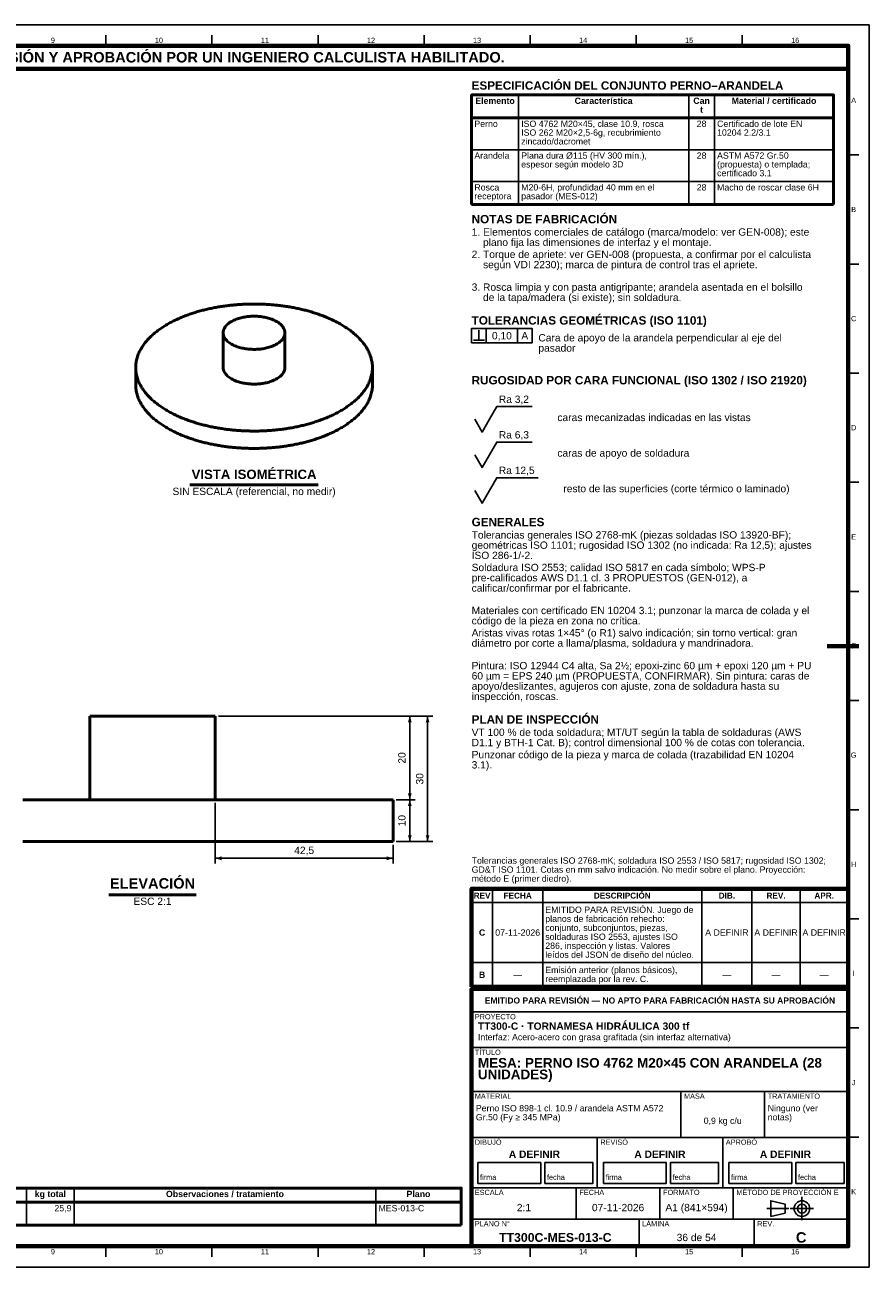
# Model space of a CAD drawing. Header units: millimetres. Extents: x 0 to 841, y 0 to 594.
# Tile 2 of 2: x 437 to 841, y 0 to 594. Entities that reach past the tile are written whole.
import ezdxf
from ezdxf.enums import TextEntityAlignment as Align

# ---------------------------------------------------------------- set-up
doc = ezdxf.new("R2010")
doc.units = ezdxf.units.MM
doc.linetypes.add('EJE', pattern=[31, 20, -4, 3, -4])
for name, color, linetype, lineweight in [('COTA', 7, 'CONTINUOUS', 25), ('EJE', 7, 'EJE', 25), ('FINA', 7, 'CONTINUOUS', 25), ('MARCO', 7, 'CONTINUOUS', 70), ('TXT', 7, 'CONTINUOUS', 25), ('VIS', 7, 'CONTINUOUS', 50)]:
    doc.layers.add(name, color=color, linetype=linetype, lineweight=lineweight)
doc.styles.add('STD', font='LiberationSans-Regular.ttf')
doc.styles.add('STDB', font='LiberationSans-Bold.ttf')

msp = doc.modelspace()

# ---------------------------------------------------------------- linework, layer by layer
at = {"layer": 'COTA'}
for p, q in [((654.5, 443.18), (654.5, 447.98)), ((658, 441.88), (658, 448.88)), ((672.9, 441.88), (672.9, 448.88)), ((651.9, 443.18), (657.1, 443.18)), ((529.95, 263.49), (623.95, 263.49)), ((529.95, 263.49), (632.45, 263.49)), ((621.45, 223.49), (621.45, 263.49)), ((629.95, 203.49), (629.95, 263.49)), ((528.45, 221.99), (528.45, 192.99)), ((614.95, 223.49), (623.95, 223.49)), ((614.95, 223.49), (623.95, 223.49)), ((621.45, 203.49), (621.45, 223.49)), ((613.45, 201.99), (613.45, 192.99)), ((614.95, 203.49), (623.95, 203.49)), ((614.95, 203.49), (632.45, 203.49)), ((528.45, 195.49), (613.45, 195.49))]:
    msp.add_line(p, q, dxfattribs=at)
msp.add_lwpolyline([(651, 441.88), (679.9, 441.88), (679.9, 448.88), (651, 448.88)], close=True, dxfattribs=at)
for points in [[(659.5, 405.38), (663, 411.48), (679.99, 411.48)], [(652.5, 405.38), (656, 399.28), (659.5, 405.38)], [(659.5, 388.38), (663, 394.48), (679.99, 394.48)], [(652.5, 388.38), (656, 382.28), (659.5, 388.38)], [(659.5, 371.38), (663, 377.48), (682.82, 377.48)], [(652.5, 371.38), (656, 365.28), (659.5, 371.38)]]:
    msp.add_lwpolyline(points, dxfattribs=at)
for points in [[(621.45, 263.49), (620.55, 260.49), (622.35, 260.49)], [(629.95, 263.49), (629.05, 260.49), (630.85, 260.49)], [(621.45, 223.49), (622.35, 226.49), (620.55, 226.49)], [(621.45, 223.49), (620.55, 220.49), (622.35, 220.49)], [(621.45, 203.49), (622.35, 206.49), (620.55, 206.49)], [(629.95, 203.49), (630.85, 206.49), (629.05, 206.49)], [(528.45, 195.49), (531.45, 194.59), (531.45, 196.39)], [(613.45, 195.49), (610.45, 196.39), (610.45, 194.59)]]:
    msp.add_solid(points, dxfattribs=at)
at = {"layer": 'EJE'}
for p, q in [((808.88, 22.42), (808.88, 33.58)), ((792.14, 28), (802.68, 28)), ((803.3, 28), (814.46, 28))]:
    msp.add_line(p, q, dxfattribs=at)
at = {"layer": 'FINA'}
for p, q in [((476.19, 584), (476.19, 589)), ((526.88, 584), (526.88, 589)), ((577.56, 584), (577.56, 589)), ((628.25, 584), (628.25, 589)), ((678.94, 584), (678.94, 589)), ((729.62, 584), (729.62, 589)), ((780.31, 584), (780.31, 589)), ((673.39, 560.5), (673.39, 508.1)), ((754.8, 560.5), (754.8, 508.1)), ((767.01, 560.5), (767.01, 508.1)), ((651, 549.5), (824, 549.5)), ((651, 534.3), (824, 534.3)), ((831, 531.82), (836, 531.82)), ((651, 519.1), (824, 519.1)), ((831, 479.64), (836, 479.64)), ((831, 427.45), (836, 427.45)), ((831, 375.27), (836, 375.27)), ((831, 323.09), (836, 323.09)), ((831, 270.91), (836, 270.91)), ((831, 218.73), (836, 218.73)), ((661, 134), (661, 180.9)), ((685, 134), (685, 180.9)), ((761, 134), (761, 180.9)), ((785, 134), (785, 180.9)), ((808, 134), (808, 180.9)), ((651, 174.4), (831, 174.4)), ((831, 166.55), (836, 166.55)), ((651, 145.6), (831, 145.6)), ((651, 134), (831, 134)), ((651, 133), (831, 133)), ((651, 122), (831, 122)), ((831, 114.36), (836, 114.36)), ((651, 105), (831, 105)), ((651, 84), (831, 84)), ((751, 62), (751, 84)), ((791, 62), (791, 84)), ((651, 62), (831, 62)), ((711, 38), (711, 62)), ((771, 38), (771, 62)), ((831, 62.18), (836, 62.18)), ((438.2, 37.8), (438.2, 20)), ((461.02, 37.8), (461.02, 20)), ((605.16, 37.8), (605.16, 20)), ((651, 38), (831, 38)), ((701, 23), (701, 38)), ((741, 23), (741, 38)), ((776, 23), (776, 38)), ((25, 31), (646, 31)), ((651, 23), (831, 23)), ((731, 10), (731, 23)), ((786, 10), (786, 23)), ((476.19, 10), (476.19, 5)), ((526.88, 10), (526.88, 5)), ((577.56, 10), (577.56, 5)), ((628.25, 10), (628.25, 5)), ((678.94, 10), (678.94, 5)), ((729.62, 10), (729.62, 5)), ((780.31, 10), (780.31, 5))]:
    msp.add_line(p, q, dxfattribs=at)
for points in [[(0, 0), (841, 0), (841, 594), (0, 594)], [(654, 40), (684, 40), (684, 50), (654, 50)], [(686, 40), (709, 40), (709, 50), (686, 50)], [(714, 40), (744, 40), (744, 50), (714, 50)], [(746, 40), (769, 40), (769, 50), (746, 50)], [(774, 40), (804, 40), (804, 50), (774, 50)], [(806, 40), (829, 40), (829, 50), (806, 50)], [(794, 24.28), (800.82, 25.83), (800.82, 30.17), (794, 31.72)]]:
    msp.add_lwpolyline(points, close=True, dxfattribs=at)
for radius in [3.72, 2.17]:
    msp.add_circle((808.88, 28), radius, dxfattribs=at)
at = {"layer": 'MARCO'}
msp.add_line((836, 297), (821, 297), dxfattribs=at)
for points in [[(20, 10), (831, 10), (831, 584), (20, 584)], [(20, 573), (831, 573), (831, 584), (20, 584)], [(651, 134), (831, 134), (831, 180.9), (651, 180.9)], [(651, 10), (831, 10), (831, 133), (651, 133)]]:
    msp.add_lwpolyline(points, close=True, dxfattribs=at)
at = {"layer": 'VIS'}
for p, q in [((651, 560.5), (651, 508.1)), ((824, 560.5), (824, 508.1)), ((651, 508.1), (824, 508.1)), ((516.29, 374.08), (577.71, 374.08)), ((477.52, 178.09), (519.38, 178.09)), ((646, 37.8), (646, 20)), ((25, 20), (646, 20))]:
    msp.add_line(p, q, dxfattribs=at)
for points in [[(651, 549.5), (824, 549.5), (824, 560.5), (651, 560.5)], [(25, 31), (646, 31), (646, 37.8), (25, 37.8)]]:
    msp.add_lwpolyline(points, close=True, dxfattribs=at)
for points in [[(603.57, 430.15), (603.56, 430.74), (603.53, 431.33), (603.47, 431.92), (603.4, 432.51), (603.3, 433.09), (603.19, 433.67), (603.05, 434.25), (602.9, 434.82), (602.72, 435.39), (602.53, 435.95), (602.32, 436.5), (602.09, 437.05), (601.85, 437.59), (601.59, 438.12), (601.31, 438.64), (601.02, 439.16), (600.72, 439.67), (600.4, 440.17), (600.07, 440.66), (599.73, 441.14), (599.38, 441.62), (599.02, 442.08), (598.64, 442.54), (598.26, 442.99), (597.87, 443.44), (597.47, 443.87), (597.06, 444.3), (596.64, 444.72), (596.21, 445.13), (595.78, 445.53), (595.34, 445.93), (594.89, 446.31), (594.44, 446.7), (593.98, 447.07), (593.51, 447.44), (593.04, 447.79), (592.57, 448.15), (592.09, 448.49), (591.6, 448.83), (591.11, 449.16), (590.62, 449.49), (590.12, 449.81), (589.62, 450.12), (589.11, 450.43), (588.6, 450.73), (588.09, 451.02), (587.57, 451.31), (587.05, 451.6), (586.53, 451.88), (586, 452.15), (585.48, 452.41), (584.95, 452.68), (584.41, 452.93), (583.88, 453.18), (583.34, 453.43), (582.8, 453.67), (582.25, 453.9), (581.71, 454.13), (581.16, 454.36), (580.61, 454.58), (580.06, 454.79), (579.51, 455.01), (578.95, 455.21), (578.4, 455.41), (577.84, 455.61), (577.28, 455.8), (576.72, 455.99), (576.15, 456.18), (575.59, 456.36), (575.03, 456.53), (574.46, 456.7), (573.89, 456.87), (573.32, 457.03), (572.75, 457.19), (572.18, 457.35), (571.61, 457.5), (571.03, 457.64), (570.46, 457.79), (569.88, 457.93), (569.31, 458.06), (568.73, 458.19), (568.15, 458.32), (567.57, 458.44), (566.99, 458.56), (566.41, 458.68), (565.83, 458.79), (565.25, 458.9), (564.67, 459), (564.09, 459.1), (563.5, 459.2), (562.92, 459.29), (562.33, 459.38), (561.75, 459.47), (561.16, 459.55), (560.57, 459.63), (559.99, 459.71), (559.4, 459.78), (558.81, 459.85), (558.22, 459.92), (557.64, 459.98), (557.05, 460.04), (556.46, 460.09), (555.87, 460.15), (555.28, 460.19), (554.69, 460.24), (554.1, 460.28), (553.51, 460.32), (552.92, 460.35), (552.32, 460.39), (551.73, 460.41), (551.14, 460.44), (550.55, 460.46), (549.96, 460.48), (549.37, 460.49), (548.78, 460.51), (548.18, 460.51), (547.59, 460.52), (547, 460.52), (546.41, 460.52), (545.82, 460.51), (545.22, 460.51), (544.63, 460.49), (544.04, 460.48), (543.45, 460.46), (542.86, 460.44), (542.27, 460.41), (541.68, 460.39), (541.08, 460.35), (540.49, 460.32), (539.9, 460.28), (539.31, 460.24), (538.72, 460.19), (538.13, 460.15), (537.54, 460.09), (536.95, 460.04), (536.36, 459.98), (535.78, 459.92), (535.19, 459.85), (534.6, 459.78), (534.01, 459.71), (533.43, 459.63), (532.84, 459.55), (532.25, 459.47), (531.67, 459.38), (531.08, 459.29), (530.5, 459.2), (529.91, 459.1), (529.33, 459), (528.75, 458.9), (528.17, 458.79), (527.59, 458.68), (527.01, 458.56), (526.43, 458.44), (525.85, 458.32), (525.27, 458.19), (524.69, 458.06), (524.12, 457.93), (523.54, 457.79), (522.97, 457.64), (522.39, 457.5), (521.82, 457.35), (521.25, 457.19), (520.68, 457.03), (520.11, 456.87), (519.54, 456.7), (518.97, 456.53), (518.41, 456.36), (517.85, 456.18), (517.28, 455.99), (516.72, 455.8), (516.16, 455.61), (515.6, 455.41), (515.05, 455.21), (514.49, 455.01), (513.94, 454.79), (513.39, 454.58), (512.84, 454.36), (512.29, 454.13), (511.75, 453.9), (511.2, 453.67), (510.66, 453.43), (510.12, 453.18), (509.59, 452.93), (509.05, 452.68), (508.52, 452.41), (508, 452.15), (507.47, 451.88), (506.95, 451.6), (506.43, 451.31), (505.91, 451.02), (505.4, 450.73), (504.89, 450.43), (504.38, 450.12), (503.88, 449.81), (503.38, 449.49), (502.89, 449.16), (502.4, 448.83), (501.91, 448.49), (501.43, 448.15), (500.96, 447.79), (500.49, 447.44), (500.02, 447.07), (499.56, 446.7), (499.11, 446.31), (498.66, 445.93), (498.22, 445.53), (497.79, 445.13), (497.36, 444.72), (496.94, 444.3), (496.53, 443.87), (496.13, 443.44), (495.74, 442.99), (495.36, 442.54), (494.98, 442.08), (494.62, 441.62), (494.27, 441.14), (493.93, 440.66), (493.6, 440.17), (493.28, 439.67), (492.98, 439.16), (492.69, 438.64), (492.41, 438.12), (492.15, 437.59), (491.91, 437.05), (491.68, 436.5), (491.47, 435.95), (491.28, 435.39), (491.1, 434.82), (490.95, 434.25), (490.81, 433.67), (490.7, 433.09), (490.6, 432.51), (490.53, 431.92), (490.47, 431.33), (490.44, 430.74), (490.43, 430.15)], [(561.76, 446.75), (561.72, 447.35), (561.59, 447.93), (561.4, 448.49), (561.13, 449.03), (560.82, 449.53), (560.45, 450.01), (560.05, 450.45), (559.62, 450.86), (559.16, 451.24), (558.67, 451.6), (558.18, 451.92), (557.66, 452.23), (557.13, 452.51), (556.6, 452.77), (556.05, 453.01), (555.49, 453.23), (554.93, 453.43), (554.36, 453.62), (553.79, 453.78), (553.21, 453.94), (552.63, 454.07), (552.05, 454.19), (551.46, 454.3), (550.87, 454.4), (550.28, 454.47), (549.68, 454.54), (549.09, 454.59), (548.49, 454.63), (547.9, 454.66), (547.3, 454.67), (546.7, 454.67), (546.1, 454.66), (545.51, 454.63), (544.91, 454.59), (544.32, 454.54), (543.72, 454.47), (543.13, 454.4), (542.54, 454.3), (541.95, 454.19), (541.37, 454.07), (540.79, 453.94), (540.21, 453.78), (539.64, 453.62), (539.07, 453.43), (538.51, 453.23), (537.95, 453.01), (537.4, 452.77), (536.87, 452.51), (536.34, 452.23), (535.82, 451.92), (535.33, 451.6), (534.84, 451.24), (534.38, 450.86), (533.95, 450.45), (533.55, 450.01), (533.18, 449.53), (532.87, 449.03), (532.6, 448.49), (532.41, 447.93), (532.28, 447.35), (532.24, 446.75)], [(532.24, 446.75), (532.28, 446.16), (532.4, 445.58), (532.6, 445.02), (532.86, 444.49), (533.17, 443.99), (533.53, 443.52), (533.92, 443.08), (534.35, 442.67), (534.81, 442.29), (535.28, 441.93), (535.78, 441.61), (536.28, 441.3), (536.8, 441.02), (537.34, 440.76), (537.88, 440.52), (538.43, 440.3), (538.98, 440.1), (539.55, 439.91), (540.11, 439.74), (540.68, 439.59), (541.26, 439.45), (541.84, 439.33), (542.42, 439.22), (543.01, 439.12), (543.59, 439.04), (544.18, 438.97), (544.77, 438.92), (545.36, 438.88), (545.95, 438.85), (546.54, 438.83), (547.14, 438.83), (547.73, 438.84), (548.32, 438.86), (548.91, 438.89), (549.5, 438.94), (550.09, 439), (550.68, 439.08), (551.26, 439.16), (551.84, 439.27), (552.43, 439.38), (553, 439.51), (553.58, 439.66), (554.15, 439.82), (554.71, 439.99), (555.27, 440.19), (555.82, 440.4), (556.37, 440.63), (556.91, 440.88), (557.43, 441.15)], [(532.24, 446.75), (532.24, 430.15)], [(557.43, 441.15), (557.97, 441.45), (558.5, 441.78), (559, 442.14), (559.49, 442.53), (559.94, 442.94), (560.37, 443.39), (560.75, 443.88), (561.09, 444.4), (561.37, 444.95), (561.58, 445.53), (561.71, 446.13), (561.76, 446.75)], [(561.76, 446.75), (561.76, 430.15)], [(490.43, 430.15), (490.44, 429.56), (490.47, 428.97), (490.53, 428.38), (490.6, 427.79), (490.7, 427.21), (490.81, 426.63), (490.95, 426.05), (491.1, 425.48), (491.28, 424.92), (491.47, 424.36), (491.68, 423.8), (491.91, 423.26), (492.15, 422.72), (492.41, 422.19), (492.68, 421.66), (492.97, 421.15), (493.28, 420.64), (493.59, 420.14), (493.92, 419.65), (494.26, 419.16), (494.61, 418.69), (494.98, 418.22), (495.35, 417.76), (495.73, 417.31), (496.13, 416.87), (496.53, 416.43), (496.94, 416.01), (497.36, 415.59), (497.78, 415.18), (498.21, 414.78), (498.65, 414.38), (499.1, 413.99), (499.55, 413.61), (500.01, 413.24), (500.48, 412.87), (500.95, 412.51), (501.42, 412.16), (501.9, 411.81), (502.39, 411.48), (502.88, 411.14), (503.37, 410.82), (503.87, 410.5), (504.37, 410.19), (504.88, 409.88), (505.39, 409.58), (505.9, 409.28), (506.41, 408.99), (506.93, 408.71), (507.46, 408.43), (507.98, 408.16), (508.51, 407.89), (509.04, 407.63), (509.57, 407.38), (510.11, 407.13), (510.65, 406.88), (511.19, 406.64), (511.73, 406.4), (512.28, 406.17), (512.82, 405.95), (513.37, 405.73), (513.92, 405.51), (514.47, 405.3), (515.03, 405.09), (515.58, 404.89), (516.14, 404.7), (516.7, 404.5), (517.26, 404.31), (517.82, 404.13), (518.39, 403.95), (518.95, 403.77), (519.52, 403.6), (520.09, 403.44), (520.66, 403.27), (521.23, 403.11), (521.8, 402.96), (522.37, 402.81), (522.94, 402.66), (523.52, 402.52), (524.09, 402.38), (524.67, 402.25), (525.24, 402.11), (525.82, 401.99), (526.4, 401.86), (526.98, 401.74), (527.56, 401.63), (528.14, 401.52), (528.72, 401.41), (529.3, 401.3), (529.89, 401.2), (530.47, 401.1), (531.05, 401.01), (531.64, 400.92), (532.22, 400.83), (532.81, 400.75), (533.4, 400.67), (533.98, 400.59), (534.57, 400.52), (535.16, 400.45), (535.74, 400.39), (536.33, 400.32), (536.92, 400.26), (537.51, 400.21), (538.1, 400.16), (538.69, 400.11), (539.28, 400.06), (539.87, 400.02), (540.46, 399.98), (541.05, 399.95), (541.64, 399.92), (542.23, 399.89), (542.82, 399.86), (543.41, 399.84), (544, 399.82), (544.6, 399.81), (545.19, 399.79), (545.78, 399.79), (546.37, 399.78), (546.96, 399.78), (547.55, 399.78), (548.15, 399.78), (548.74, 399.79), (549.33, 399.8), (549.92, 399.82), (550.51, 399.84), (551.1, 399.86), (551.69, 399.88), (552.28, 399.91), (552.87, 399.94), (553.47, 399.98), (554.06, 400.02), (554.65, 400.06), (555.24, 400.1), (555.83, 400.15), (556.41, 400.2), (557, 400.26), (557.59, 400.32), (558.18, 400.38), (558.77, 400.44), (559.36, 400.51), (559.94, 400.58), (560.53, 400.66), (561.12, 400.74), (561.7, 400.82), (562.29, 400.91), (562.87, 401), (563.46, 401.09), (564.04, 401.19), (564.62, 401.29), (565.2, 401.39), (565.79, 401.5), (566.37, 401.61), (566.95, 401.73), (567.53, 401.85), (568.11, 401.97), (568.68, 402.1), (569.26, 402.23), (569.84, 402.36), (570.41, 402.5), (570.99, 402.64), (571.56, 402.79), (572.13, 402.94), (572.7, 403.09), (573.27, 403.25), (573.84, 403.42), (574.41, 403.58), (574.97, 403.75), (575.54, 403.93), (576.1, 404.11), (576.67, 404.29), (577.23, 404.48), (577.79, 404.67), (578.34, 404.87), (578.9, 405.07), (579.45, 405.27), (580.01, 405.49), (580.56, 405.7), (581.11, 405.92), (581.65, 406.15), (582.2, 406.37), (582.74, 406.61), (583.28, 406.85), (583.82, 407.09), (584.36, 407.34), (584.89, 407.6), (585.42, 407.86), (585.95, 408.13), (586.48, 408.4), (587, 408.67)], [(490.43, 430.15), (490.43, 421.85)], [(532.24, 430.15), (532.28, 429.56), (532.4, 428.98), (532.6, 428.42), (532.86, 427.89), (533.17, 427.39), (533.53, 426.92), (533.92, 426.48), (534.35, 426.07), (534.81, 425.69), (535.28, 425.33), (535.78, 425.01), (536.28, 424.7), (536.8, 424.42), (537.34, 424.16), (537.88, 423.92), (538.43, 423.7), (538.98, 423.5), (539.55, 423.31), (540.11, 423.14), (540.68, 422.99), (541.26, 422.85), (541.84, 422.73), (542.42, 422.62), (543.01, 422.52), (543.59, 422.44), (544.18, 422.37), (544.77, 422.32), (545.36, 422.28), (545.95, 422.25), (546.54, 422.23), (547.14, 422.23), (547.73, 422.24), (548.32, 422.26), (548.91, 422.29), (549.5, 422.34), (550.09, 422.4), (550.68, 422.48), (551.26, 422.56), (551.84, 422.67), (552.43, 422.78), (553, 422.91), (553.58, 423.06), (554.15, 423.22), (554.71, 423.4), (555.27, 423.59), (555.82, 423.8), (556.37, 424.03), (556.91, 424.28), (557.43, 424.55)], [(557.43, 424.55), (557.97, 424.85), (558.5, 425.18), (559, 425.54), (559.49, 425.93), (559.94, 426.34), (560.37, 426.79), (560.75, 427.28), (561.09, 427.8), (561.37, 428.35), (561.58, 428.93), (561.71, 429.53), (561.76, 430.15)], [(587, 408.67), (587.52, 408.96), (588.04, 409.25), (588.55, 409.54), (589.06, 409.84), (589.57, 410.15), (590.08, 410.46), (590.58, 410.78), (591.07, 411.11), (591.56, 411.44), (592.05, 411.78), (592.53, 412.13), (593.01, 412.48), (593.48, 412.84), (593.95, 413.2), (594.41, 413.58), (594.86, 413.96), (595.31, 414.35), (595.75, 414.74), (596.19, 415.15), (596.61, 415.56), (597.03, 415.98), (597.44, 416.4), (597.85, 416.84), (598.24, 417.28), (598.63, 417.73), (599, 418.19), (599.37, 418.66), (599.72, 419.14), (600.06, 419.62), (600.39, 420.12), (600.71, 420.62), (601.01, 421.13), (601.3, 421.64), (601.58, 422.17), (601.84, 422.7), (602.09, 423.24), (602.31, 423.79), (602.52, 424.34), (602.72, 424.9), (602.89, 425.47), (603.05, 426.04), (603.18, 426.62), (603.3, 427.2), (603.4, 427.79), (603.47, 428.37), (603.53, 428.96), (603.56, 429.56), (603.57, 430.15)], [(603.57, 430.15), (603.57, 421.85)], [(490.43, 421.85), (490.44, 421.26), (490.47, 420.67), (490.53, 420.08), (490.6, 419.49), (490.7, 418.91), (490.81, 418.33), (490.95, 417.75), (491.1, 417.18), (491.28, 416.62), (491.47, 416.06), (491.68, 415.5), (491.91, 414.96), (492.15, 414.42), (492.41, 413.89), (492.68, 413.36), (492.97, 412.85), (493.28, 412.34), (493.59, 411.84), (493.92, 411.35), (494.26, 410.86), (494.61, 410.39), (494.98, 409.92), (495.35, 409.46), (495.73, 409.01), (496.13, 408.57), (496.53, 408.13), (496.94, 407.71), (497.36, 407.29), (497.78, 406.88), (498.21, 406.48), (498.65, 406.08), (499.1, 405.69), (499.55, 405.31), (500.01, 404.94), (500.48, 404.57), (500.95, 404.21), (501.42, 403.86), (501.9, 403.52), (502.39, 403.18), (502.88, 402.84), (503.37, 402.52), (503.87, 402.2), (504.37, 401.89), (504.88, 401.58), (505.39, 401.28), (505.9, 400.98), (506.41, 400.69), (506.93, 400.41), (507.46, 400.13), (507.98, 399.86), (508.51, 399.59), (509.04, 399.33), (509.57, 399.08), (510.11, 398.83), (510.65, 398.58), (511.19, 398.34), (511.73, 398.1), (512.28, 397.87), (512.82, 397.65), (513.37, 397.43), (513.92, 397.21), (514.47, 397), (515.03, 396.79), (515.58, 396.59), (516.14, 396.4), (516.7, 396.2), (517.26, 396.01), (517.82, 395.83), (518.39, 395.65), (518.95, 395.47), (519.52, 395.3), (520.09, 395.14), (520.66, 394.97), (521.23, 394.81), (521.8, 394.66), (522.37, 394.51), (522.94, 394.36), (523.52, 394.22), (524.09, 394.08), (524.67, 393.95), (525.24, 393.82), (525.82, 393.69), (526.4, 393.56), (526.98, 393.44), (527.56, 393.33), (528.14, 393.22), (528.72, 393.11), (529.3, 393), (529.89, 392.9), (530.47, 392.8), (531.05, 392.71), (531.64, 392.62), (532.22, 392.53), (532.81, 392.45), (533.4, 392.37), (533.98, 392.29), (534.57, 392.22), (535.16, 392.15), (535.74, 392.09), (536.33, 392.02), (536.92, 391.96), (537.51, 391.91), (538.1, 391.86), (538.69, 391.81), (539.28, 391.76), (539.87, 391.72), (540.46, 391.68), (541.05, 391.65), (541.64, 391.62), (542.23, 391.59), (542.82, 391.56), (543.41, 391.54), (544, 391.52), (544.6, 391.51), (545.19, 391.49), (545.78, 391.49), (546.37, 391.48), (546.96, 391.48), (547.55, 391.48), (548.15, 391.49), (548.74, 391.49), (549.33, 391.5), (549.92, 391.52), (550.51, 391.54), (551.1, 391.56), (551.69, 391.58), (552.28, 391.61), (552.87, 391.64), (553.47, 391.68), (554.06, 391.72), (554.65, 391.76), (555.24, 391.8), (555.83, 391.85), (556.41, 391.9), (557, 391.96), (557.59, 392.02), (558.18, 392.08), (558.77, 392.14), (559.36, 392.21), (559.94, 392.28), (560.53, 392.36), (561.12, 392.44), (561.7, 392.52), (562.29, 392.61), (562.87, 392.7), (563.46, 392.79), (564.04, 392.89), (564.62, 392.99), (565.2, 393.09), (565.79, 393.2), (566.37, 393.31), (566.95, 393.43), (567.53, 393.55), (568.11, 393.67), (568.68, 393.8), (569.26, 393.93), (569.84, 394.06), (570.41, 394.2), (570.99, 394.34), (571.56, 394.49), (572.13, 394.64), (572.7, 394.79), (573.27, 394.95), (573.84, 395.12), (574.41, 395.28), (574.97, 395.45), (575.54, 395.63), (576.1, 395.81), (576.67, 395.99), (577.23, 396.18), (577.79, 396.37), (578.34, 396.57), (578.9, 396.77), (579.45, 396.97), (580.01, 397.19), (580.56, 397.4), (581.11, 397.62), (581.65, 397.85), (582.2, 398.08), (582.74, 398.31), (583.28, 398.55), (583.82, 398.79), (584.36, 399.04), (584.89, 399.3), (585.42, 399.56), (585.95, 399.83), (586.48, 400.1), (587, 400.37)], [(587, 400.37), (587.52, 400.66), (588.04, 400.95), (588.55, 401.24), (589.06, 401.54), (589.57, 401.85), (590.08, 402.16), (590.58, 402.48), (591.07, 402.81), (591.56, 403.14), (592.05, 403.48), (592.53, 403.83), (593.01, 404.18), (593.48, 404.54), (593.95, 404.91), (594.41, 405.28), (594.86, 405.66), (595.31, 406.05), (595.75, 406.44), (596.19, 406.85), (596.61, 407.26), (597.03, 407.68), (597.44, 408.11), (597.85, 408.54), (598.24, 408.98), (598.63, 409.43), (599, 409.89), (599.37, 410.36), (599.72, 410.84), (600.06, 411.32), (600.39, 411.82), (600.71, 412.32), (601.01, 412.83), (601.3, 413.34), (601.58, 413.87), (601.84, 414.4), (602.09, 414.94), (602.31, 415.49), (602.52, 416.04), (602.72, 416.6), (602.89, 417.17), (603.05, 417.74), (603.18, 418.32), (603.3, 418.9), (603.4, 419.49), (603.47, 420.07), (603.53, 420.67), (603.56, 421.26), (603.57, 421.85)], [(468.45, 263.49), (469.65, 263.49), (470.85, 263.49), (472.05, 263.49), (473.25, 263.49), (474.45, 263.49), (475.65, 263.49), (476.85, 263.49), (478.05, 263.49), (479.25, 263.49), (480.45, 263.49), (481.65, 263.49), (482.85, 263.49), (484.05, 263.49), (485.25, 263.49), (486.45, 263.49), (487.65, 263.49), (488.85, 263.49), (490.05, 263.49), (491.25, 263.49), (492.45, 263.49), (493.65, 263.49), (494.85, 263.49), (496.05, 263.49), (497.25, 263.49), (498.45, 263.49), (499.65, 263.49), (500.85, 263.49), (502.05, 263.49), (503.25, 263.49), (504.45, 263.49), (505.65, 263.49), (506.85, 263.49), (508.05, 263.49), (509.25, 263.49), (510.45, 263.49), (511.65, 263.49), (512.85, 263.49), (514.05, 263.49), (515.25, 263.49), (516.45, 263.49), (517.65, 263.49), (518.85, 263.49), (520.05, 263.49), (521.25, 263.49), (522.45, 263.49), (523.65, 263.49), (524.85, 263.49), (526.05, 263.49), (527.25, 263.49), (528.45, 263.49)], [(468.45, 263.49), (468.45, 223.49)], [(528.45, 223.49), (528.45, 263.49)], [(436.44, 223.49), (437.64, 223.49), (438.84, 223.49), (440.05, 223.49), (441.25, 223.49), (442.46, 223.49), (443.66, 223.49), (444.87, 223.49), (446.07, 223.49), (447.27, 223.49), (448.48, 223.49), (449.68, 223.49), (450.89, 223.49), (452.09, 223.49), (453.29, 223.49), (454.5, 223.49), (455.7, 223.49), (456.91, 223.49), (458.11, 223.49), (459.32, 223.49), (460.52, 223.49), (461.72, 223.49), (462.93, 223.49), (464.13, 223.49), (465.34, 223.49), (466.54, 223.49), (467.75, 223.49), (468.95, 223.49), (470.15, 223.49), (471.36, 223.49), (472.56, 223.49), (473.77, 223.49), (474.97, 223.49), (476.17, 223.49), (477.38, 223.49), (478.58, 223.49), (479.79, 223.49), (480.99, 223.49), (482.2, 223.49), (483.4, 223.49), (484.6, 223.49), (485.81, 223.49), (487.01, 223.49), (488.22, 223.49), (489.42, 223.49), (490.62, 223.49), (491.83, 223.49), (493.03, 223.49), (494.24, 223.49), (495.44, 223.49), (496.65, 223.49), (497.85, 223.49), (499.05, 223.49), (500.26, 223.49), (501.46, 223.49), (502.67, 223.49), (503.87, 223.49), (505.07, 223.49), (506.28, 223.49), (507.48, 223.49), (508.69, 223.49), (509.89, 223.49), (511.1, 223.49), (512.3, 223.49), (513.5, 223.49), (514.71, 223.49), (515.91, 223.49), (517.12, 223.49), (518.32, 223.49), (519.53, 223.49), (520.73, 223.49), (521.93, 223.49), (523.14, 223.49), (524.34, 223.49), (525.55, 223.49), (526.75, 223.49), (527.95, 223.49), (529.16, 223.49), (530.36, 223.49), (531.57, 223.49), (532.77, 223.49), (533.98, 223.49), (535.18, 223.49), (536.38, 223.49), (537.59, 223.49), (538.79, 223.49), (540, 223.49), (541.2, 223.49), (542.4, 223.49), (543.61, 223.49), (544.81, 223.49), (546.02, 223.49), (547.22, 223.49), (548.43, 223.49), (549.63, 223.49), (550.83, 223.49), (552.04, 223.49), (553.24, 223.49), (554.45, 223.49), (555.65, 223.49), (556.86, 223.49), (558.06, 223.49), (559.26, 223.49), (560.47, 223.49), (561.67, 223.49), (562.88, 223.49), (564.08, 223.49), (565.28, 223.49), (566.49, 223.49), (567.69, 223.49), (568.9, 223.49), (570.1, 223.49), (571.31, 223.49), (572.51, 223.49), (573.71, 223.49), (574.92, 223.49), (576.12, 223.49), (577.33, 223.49), (578.53, 223.49), (579.73, 223.49), (580.94, 223.49), (582.14, 223.49), (583.35, 223.49), (584.55, 223.49), (585.76, 223.49), (586.96, 223.49), (588.16, 223.49), (589.37, 223.49), (590.57, 223.49), (591.78, 223.49), (592.98, 223.49), (594.18, 223.49), (595.39, 223.49), (596.59, 223.49), (597.8, 223.49), (599, 223.49), (600.21, 223.49), (601.41, 223.49), (602.61, 223.49), (603.82, 223.49), (605.02, 223.49), (606.23, 223.49), (607.43, 223.49), (608.64, 223.49), (609.84, 223.49), (611.04, 223.49), (612.25, 223.49), (613.45, 223.49)], [(613.45, 203.49), (613.45, 223.49)], [(436.44, 203.49), (437.64, 203.49), (438.84, 203.49), (440.05, 203.49), (441.25, 203.49), (442.46, 203.49), (443.66, 203.49), (444.87, 203.49), (446.07, 203.49), (447.27, 203.49), (448.48, 203.49), (449.68, 203.49), (450.89, 203.49), (452.09, 203.49), (453.29, 203.49), (454.5, 203.49), (455.7, 203.49), (456.91, 203.49), (458.11, 203.49), (459.32, 203.49), (460.52, 203.49), (461.72, 203.49), (462.93, 203.49), (464.13, 203.49), (465.34, 203.49), (466.54, 203.49), (467.75, 203.49), (468.95, 203.49), (470.15, 203.49), (471.36, 203.49), (472.56, 203.49), (473.77, 203.49), (474.97, 203.49), (476.17, 203.49), (477.38, 203.49), (478.58, 203.49), (479.79, 203.49), (480.99, 203.49), (482.2, 203.49), (483.4, 203.49), (484.6, 203.49), (485.81, 203.49), (487.01, 203.49), (488.22, 203.49), (489.42, 203.49), (490.62, 203.49), (491.83, 203.49), (493.03, 203.49), (494.24, 203.49), (495.44, 203.49), (496.65, 203.49), (497.85, 203.49), (499.05, 203.49), (500.26, 203.49), (501.46, 203.49), (502.67, 203.49), (503.87, 203.49), (505.07, 203.49), (506.28, 203.49), (507.48, 203.49), (508.69, 203.49), (509.89, 203.49), (511.1, 203.49), (512.3, 203.49), (513.5, 203.49), (514.71, 203.49), (515.91, 203.49), (517.12, 203.49), (518.32, 203.49), (519.53, 203.49), (520.73, 203.49), (521.93, 203.49), (523.14, 203.49), (524.34, 203.49), (525.55, 203.49), (526.75, 203.49), (527.95, 203.49), (529.16, 203.49), (530.36, 203.49), (531.57, 203.49), (532.77, 203.49), (533.98, 203.49), (535.18, 203.49), (536.38, 203.49), (537.59, 203.49), (538.79, 203.49), (540, 203.49), (541.2, 203.49), (542.4, 203.49), (543.61, 203.49), (544.81, 203.49), (546.02, 203.49), (547.22, 203.49), (548.43, 203.49), (549.63, 203.49), (550.83, 203.49), (552.04, 203.49), (553.24, 203.49), (554.45, 203.49), (555.65, 203.49), (556.86, 203.49), (558.06, 203.49), (559.26, 203.49), (560.47, 203.49), (561.67, 203.49), (562.88, 203.49), (564.08, 203.49), (565.28, 203.49), (566.49, 203.49), (567.69, 203.49), (568.9, 203.49), (570.1, 203.49), (571.31, 203.49), (572.51, 203.49), (573.71, 203.49), (574.92, 203.49), (576.12, 203.49), (577.33, 203.49), (578.53, 203.49), (579.73, 203.49), (580.94, 203.49), (582.14, 203.49), (583.35, 203.49), (584.55, 203.49), (585.76, 203.49), (586.96, 203.49), (588.16, 203.49), (589.37, 203.49), (590.57, 203.49), (591.78, 203.49), (592.98, 203.49), (594.18, 203.49), (595.39, 203.49), (596.59, 203.49), (597.8, 203.49), (599, 203.49), (600.21, 203.49), (601.41, 203.49), (602.61, 203.49), (603.82, 203.49), (605.02, 203.49), (606.23, 203.49), (607.43, 203.49), (608.64, 203.49), (609.84, 203.49), (611.04, 203.49), (612.25, 203.49), (613.45, 203.49)]]:
    msp.add_lwpolyline(points, dxfattribs=at)

# ---------------------------------------------------------------- texts
at = {"layer": 'TXT'}
for s, height, style, p in [('ESTOS PLANOS NO SON VÁLIDOS PARA FABRICACIÓN HASTA SU REVISIÓN Y APROBACIÓN POR UN INGENIERO CALCULISTA HABILITADO.', 5, 'STDB', (425.5, 578.5)), ('9', 2.5, 'STD', (450.84, 586.6)), ('10', 2.5, 'STD', (501.53, 586.6)), ('11', 2.5, 'STD', (552.22, 586.6)), ('12', 2.5, 'STD', (602.91, 586.6)), ('13', 2.5, 'STD', (653.59, 586.6)), ('14', 2.5, 'STD', (704.28, 586.6)), ('15', 2.5, 'STD', (754.97, 586.6)), ('16', 2.5, 'STD', (805.66, 586.6)), ('Elemento', 3, 'STDB', (662.19, 557.7)), ('Característica', 3, 'STDB', (714.09, 557.7)), ('Can', 3, 'STDB', (760.91, 557.7)), ('Material / certificado', 3, 'STDB', (795.51, 557.7)), ('A', 2.5, 'STD', (833.6, 557.91)), ('t', 3, 'STDB', (760.91, 553.5)), ('28', 3, 'STD', (760.91, 546.7)), ('28', 3, 'STD', (760.91, 531.5)), ('28', 3, 'STD', (760.91, 516.3)), ('B', 2.5, 'STD', (833.6, 505.73)), ('C', 2.5, 'STD', (833.6, 453.55)), ('0,10', 3.5, 'STD', (665.45, 445.38)), ('A', 3.5, 'STD', (676.4, 445.38)), ('D', 2.5, 'STD', (833.6, 401.36)), ('E', 2.5, 'STD', (833.6, 349.18)), ('F', 2.5, 'STD', (833.6, 297)), ('G', 2.5, 'STD', (833.6, 244.82)), ('H', 2.5, 'STD', (833.6, 192.64)), ('REV', 2.8, 'STDB', (656, 177.65)), ('FECHA', 2.8, 'STDB', (673, 177.65)), ('DESCRIPCIÓN', 2.8, 'STDB', (723, 177.65)), ('DIB.', 2.8, 'STDB', (773, 177.65)), ('REV.', 2.8, 'STDB', (796.5, 177.65)), ('APR.', 2.8, 'STDB', (819.5, 177.65)), ('C', 3, 'STDB', (656, 160)), ('07-11-2026', 3, 'STD', (673, 160)), ('A DEFINIR', 3, 'STD', (773, 160)), ('A DEFINIR', 3, 'STD', (796.5, 160)), ('A DEFINIR', 3, 'STD', (819.5, 160)), ('B', 3, 'STDB', (656, 139.8)), ('—', 3, 'STD', (673, 139.8)), ('—', 3, 'STD', (773, 139.8)), ('—', 3, 'STD', (796.5, 139.8)), ('—', 3, 'STD', (819.5, 139.8)), ('I', 2.5, 'STD', (833.6, 140.45)), ('EMITIDO PARA REVISIÓN — NO APTO PARA FABRICACIÓN HASTA SU APROBACIÓN', 2.9, 'STDB', (741, 127.5)), ('J', 2.5, 'STD', (833.6, 88.27)), ('0,9 kg c/u', 3, 'STD', (771, 70)), ('A DEFINIR', 3.5, 'STDB', (681, 54)), ('A DEFINIR', 3.5, 'STDB', (741, 54)), ('A DEFINIR', 3.5, 'STDB', (801, 54)), ('kg total', 3, 'STDB', (449.61, 35)), ('Observaciones / tratamiento', 3, 'STDB', (533.09, 35)), ('Plano', 3, 'STDB', (625.58, 35)), ('K', 2.5, 'STD', (833.6, 36.09)), ('2:1', 3.5, 'STD', (676, 28.5)), ('07-11-2026', 3.5, 'STD', (721, 28.5)), ('A1 (841×594)', 3.5, 'STD', (758.5, 28.5)), ('TT300C-MES-013-C', 4.2, 'STDB', (691, 14.2)), ('36 de 54', 3.5, 'STD', (758.5, 14.2)), ('C', 5, 'STDB', (808.5, 14.2)), ('9', 2.5, 'STD', (450.84, 7.4)), ('10', 2.5, 'STD', (501.53, 7.4)), ('11', 2.5, 'STD', (552.22, 7.4)), ('12', 2.5, 'STD', (602.91, 7.4)), ('13', 2.5, 'STD', (653.59, 7.4)), ('14', 2.5, 'STD', (704.28, 7.4)), ('15', 2.5, 'STD', (754.97, 7.4)), ('16', 2.5, 'STD', (805.66, 7.4))]:
    msp.add_text(s, height=height, dxfattribs=dict(at, style=style)).set_placement(p, align=Align.MIDDLE_CENTER)
for s, height, style, p in [('ESPECIFICACIÓN DEL CONJUNTO PERNO–ARANDELA', 4, 'STDB', (651, 567)), ('NOTAS DE FABRICACIÓN', 4, 'STDB', (651, 503.1)), ('1. Elementos comerciales de catálogo (marca/modelo: ver GEN-008); este', 3.5, 'STD', (651, 496.7)), ('    plano fija las dimensiones de interfaz y el montaje.', 3.5, 'STD', (651, 491.8)), ('2. Torque de apriete: ver GEN-008 (propuesta, a confirmar por el calculista', 3.5, 'STD', (651, 486.03)), ('    según VDI 2230); marca de pintura de control tras el apriete.', 3.5, 'STD', (651, 481.13)), ('3. Rosca limpia y con pasta antigripante; arandela asentada en el bolsillo', 3.5, 'STD', (651, 470.35)), ('    de la tapa/madera (si existe); sin soldadura.', 3.5, 'STD', (651, 465.45)), ('TOLERANCIAS GEOMÉTRICAS (ISO 1101)', 4, 'STDB', (651, 454.68)), ('RUGOSIDAD POR CARA FUNCIONAL (ISO 1302 / ISO 21920)', 4, 'STDB', (651, 426.08)), ('GENERALES', 4, 'STDB', (651, 358.28)), ('Tolerancias generales ISO 2768-mK (piezas soldadas ISO 13920-BF);', 3.5, 'STD', (651, 351.88)), ('geométricas ISO 1101; rugosidad ISO 1302 (no indicada: Ra 12,5); ajustes', 3.5, 'STD', (651, 346.98)), ('ISO 286-1/-2.', 3.5, 'STD', (651, 342.08)), ('Soldadura ISO 2553; calidad ISO 5817 en cada símbolo; WPS-P', 3.5, 'STD', (651, 336.3)), ('calificar/confirmar por el fabricante.', 3.5, 'STD', (651, 326.5)), ('pre-calificados AWS D1.1 cl. 3 PROPUESTOS (GEN-012), a', 3.5, 'STD', (651, 331.4)), ('Materiales con certificado EN 10204 3.1; punzonar la marca de colada y el', 3.5, 'STD', (651, 315.73)), ('código de la pieza en zona no crítica.', 3.5, 'STD', (651, 310.83)), ('Aristas vivas rotas 1×45° (o R1) salvo indicación; sin torno vertical: gran', 3.5, 'STD', (651, 305.05)), ('diámetro por corte a llama/plasma, soldadura y mandrinadora.', 3.5, 'STD', (651, 300.15)), ('Pintura: ISO 12944 C4 alta, Sa 2½; epoxi-zinc 60 µm + epoxi 120 µm + PU', 3.5, 'STD', (651, 289.38)), ('60 µm = EPS 240 µm (PROPUESTA, CONFIRMAR). Sin pintura: caras de', 3.5, 'STD', (651, 284.48)), ('apoyo/deslizantes, agujeros con ajuste, zona de soldadura hasta su', 3.5, 'STD', (651, 279.58)), ('inspección, roscas.', 3.5, 'STD', (651, 274.68)), ('PLAN DE INSPECCIÓN', 4, 'STDB', (651, 263.9)), ('VT 100 % de toda soldadura; MT/UT según la tabla de soldaduras (AWS', 3.5, 'STD', (651, 257.5)), ('D1.1 y BTH-1 Cat. B); control dimensional 100 % de cotas con tolerancia.', 3.5, 'STD', (651, 252.6)), ('Punzonar código de la pieza y marca de colada (trazabilidad EN 10204', 3.5, 'STD', (651, 246.83)), ('3.1).', 3.5, 'STD', (651, 241.93)), ('EMITIDO PARA REVISIÓN. Juego de', 3, 'STD', (686.2, 172.4)), ('planos de fabricación rehecho:', 3, 'STD', (686.2, 168.1)), ('conjunto, subconjuntos, piezas,', 3, 'STD', (686.2, 163.8)), ('soldaduras ISO 2553, ajustes ISO', 3, 'STD', (686.2, 159.5)), ('286, inspección y listas. Valores', 3, 'STD', (686.2, 155.2)), ('leídos del JSON de diseño del núcleo.', 3, 'STD', (686.2, 150.9)), ('Emisión anterior (planos básicos),', 3, 'STD', (686.2, 143.6)), ('reemplazada por la rev. C.', 3, 'STD', (686.2, 139.3)), ('PROYECTO', 2.5, 'STD', (652.5, 121)), ('TT300-C · TORNAMESA HIDRÁULICA 300 tf', 3.5, 'STDB', (654, 117)), ('Interfaz: Acero-acero con grasa grafitada (sin interfaz alternativa)', 3, 'STD', (654, 111.5)), ('TÍTULO', 2.5, 'STD', (652.5, 104)), ('MESA: PERNO ISO 4762 M20×45 CON ARANDELA (28', 4.6, 'STDB', (654, 100)), ('UNIDADES)', 4.6, 'STDB', (654, 94.48)), ('MATERIAL', 2.5, 'STD', (652.5, 83)), ('Perno ISO 898-1 cl. 10.9 / arandela ASTM A572', 3, 'STD', (653, 77.5)), ('MASA', 2.5, 'STD', (752.5, 83)), ('TRATAMIENTO', 2.5, 'STD', (792.5, 83)), ('Ninguno (ver', 3, 'STD', (792.5, 77.5)), ('Gr.50 (Fy ≥ 345 MPa)', 3, 'STD', (653, 73.2)), ('notas)', 3, 'STD', (792.5, 73.2)), ('DIBUJÓ', 2.5, 'STD', (652.5, 61)), ('REVISÓ', 2.5, 'STD', (712.5, 61)), ('APROBÓ', 2.5, 'STD', (772.5, 61)), ('ESCALA', 2.5, 'STD', (652.5, 37)), ('FECHA', 2.5, 'STD', (702.5, 37)), ('FORMATO', 2.5, 'STD', (742.5, 37)), ('MÉTODO DE PROYECCIÓN E', 2.5, 'STD', (777.5, 37)), ('PLANO N°', 2.5, 'STD', (652.5, 22)), ('LÁMINA', 2.5, 'STD', (732.5, 22)), ('REV.', 2.5, 'STD', (787.5, 22))]:
    msp.add_text(s, height=height, dxfattribs=dict(at, style=style)).set_placement(p, align=Align.TOP_LEFT)
at = {"layer": 'TXT', "style": 'STD'}
for s, height, p in [('Perno', 3, (652.3, 546.7)), ('ISO 4762 M20×45, clase 10.9, rosca', 3, (674.69, 546.7)), ('Certificado de lote EN', 3, (768.31, 546.7)), ('ISO 262 M20×2,5-6g, recubrimiento', 3, (674.69, 542.5)), ('10204 2.2/3.1', 3, (768.31, 542.5)), ('zincado/dacromet', 3, (674.69, 538.3)), ('Arandela', 3, (652.3, 531.5)), ('espesor según modelo 3D', 3, (674.69, 527.3)), ('Plana dura Ø115 (HV 300 mín.),', 3, (674.69, 531.5)), ('ASTM A572 Gr.50', 3, (768.31, 531.5)), ('(propuesta) o templada;', 3, (768.31, 527.3)), ('certificado 3.1', 3, (768.31, 523.1)), ('Rosca', 3, (652.3, 516.3)), ('M20-6H, profundidad 40 mm en el', 3, (674.69, 516.3)), ('Macho de roscar clase 6H', 3, (768.31, 516.3)), ('receptora', 3, (652.3, 512.1)), ('pasador (MES-012)', 3, (674.69, 512.1)), ('Cara de apoyo de la arandela perpendicular al eje del', 3.5, (682.9, 444.38)), ('pasador', 3.5, (682.9, 439.48)), ('caras mecanizadas indicadas en las vistas', 3.5, (691.99, 406.28)), ('caras de apoyo de soldadura', 3.5, (691.99, 389.28)), ('resto de las superficies (corte térmico o laminado)', 3.5, (694.82, 372.28)), ('MES-013-C', 3, (606.46, 28.2))]:
    msp.add_text(s, height=height, dxfattribs=at).set_placement(p, align=Align.MIDDLE_LEFT)
for s, height, p in [('Ra 3,2', 3.5, (664, 412.18)), ('Ra 6,3', 3.5, (664, 395.18)), ('Ra 12,5', 3.5, (664, 378.18)), ('Tolerancias generales ISO 2768-mK; soldadura ISO 2553 / ISO 5817; rugosidad ISO 1302;', 3, (651, 192)), ('GD&T ISO 1101. Cotas en mm salvo indicación. No medir sobre el plano. Proyección:', 3, (651, 187.7)), ('método E (primer diedro).', 3, (651, 183.4)), ('firma', 2.5, (655, 41)), ('fecha', 2.5, (687, 41)), ('firma', 2.5, (715, 41)), ('fecha', 2.5, (747, 41)), ('firma', 2.5, (775, 41)), ('fecha', 2.5, (807, 41))]:
    msp.add_text(s, height=height, dxfattribs=at).set_placement(p, align=Align.BOTTOM_LEFT)
at = {"layer": 'TXT'}
for s, height, style, p in [('VISTA ISOMÉTRICA', 4.5, 'STDB', (547, 375.48)), ('42,5', 3.5, 'STD', (570.95, 196.49)), ('ELEVACIÓN', 5, 'STDB', (498.45, 179.49))]:
    msp.add_text(s, height=height, dxfattribs=dict(at, style=style)).set_placement(p, align=Align.BOTTOM_CENTER)
at = {"layer": 'TXT', "style": 'STD'}
for s, p in [('SIN ESCALA (referencial, no medir)', (547, 372.68)), ('ESC 2:1', (498.45, 176.69))]:
    msp.add_text(s, height=3.5, dxfattribs=at).set_placement(p, align=Align.TOP_CENTER)
for s, p in [('20', (620.45, 243.49)), ('30', (628.95, 233.49)), ('10', (620.45, 213.49))]:
    msp.add_text(s, height=3.5, rotation=90, dxfattribs=at).set_placement(p, align=Align.BOTTOM_CENTER)
msp.add_text('25,9', height=3, dxfattribs=at).set_placement((459.72, 28.2), align=Align.MIDDLE_RIGHT)

doc.saveas('drawing.dxf')
